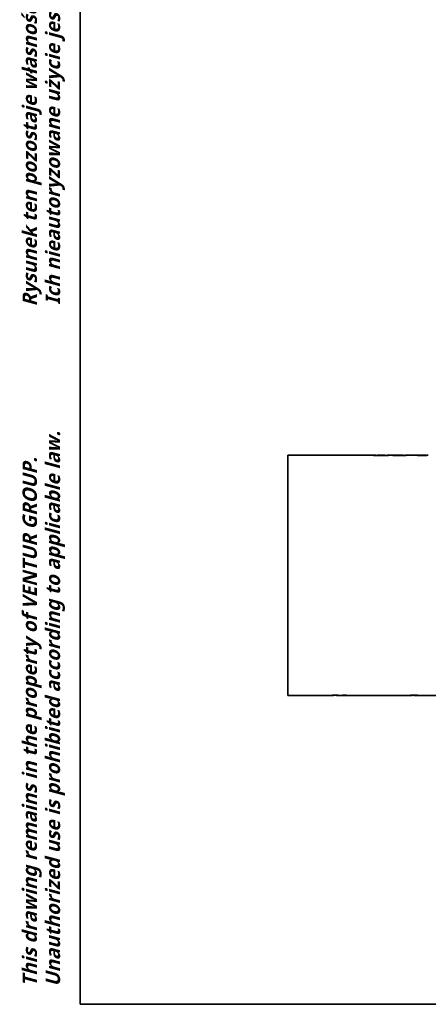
# Model space of a CAD drawing. Header units: millimetres. Extents: x 66 to 1674, y 20 to 1168.
# Tile 1 of 23: x 66 to 294, y 20 to 568. Entities that reach past the tile are written whole.
import ezdxf

# ---------------------------------------------------------------- set-up
doc = ezdxf.new("R2010")
doc.units = ezdxf.units.MM
doc.header["$LTSCALE"] = 4
for name, color, linetype, lineweight, true_color in [('Krawędzie widoczne(ISO)', 7, 'Continuous', 35, 0x262659), ('Symbole(ISO)', 7, 'Continuous', 25, 0x262659), ('Szkic(ISO)', 7, 'Continuous', 35, 0x262659)]:
    doc.layers.add(name, color=color, linetype=linetype, lineweight=lineweight, true_color=true_color)
doc.styles.add('1_5', font='txt')

# ---------------------------------------------------------------- blocks, each defined once
blk = doc.blocks.new('Ramki Ramka A3')
at = {"layer": 'Szkic(ISO)'}
for p, q in [((25, 5), (25, 292)), ((25, 5), (25, 292)), ((415, 5), (25, 5))]:
    blk.add_line(p, q, dxfattribs=at)
at = {"layer": 'Symbole(ISO)', "color": 7, "insert": (16.96, 7.46), "char_height": 2, "attachment_point": 1, "rotation": 90, "line_spacing_factor": 0.968047, "style": '1_5'}
blk.add_mtext('\\fTrebuchet MS|b1|i1;\\H2.0000;This drawing remains in the property of VENTUR GROUP.                               Rysunek ten pozostaje własnością VENTUR GROUP\\P\\fTrebuchet MS|b1|i1;\\H2.0000;Unauthorized use is prohibited according to applicable law.                          Ich nieautoryzowane użycie jest zabronione, zgodnie z obowiązującym prawem.', dxfattribs=at)

msp = doc.modelspace()

# ---------------------------------------------------------------- linework, layer by layer
at = {"layer": 'Krawędzie widoczne(ISO)'}
for p, q in [((215.577, 325.485), (215.577, 191.885)), ((215.577, 325.485), (263.08, 325.485)), ((265.375, 325.468), (265.375, 325.307)), ((265.541, 325.485), (269.229, 325.485)), ((267.883, 325.321), (267.883, 325.278)), ((271.502, 325.277), (268.079, 325.277)), ((270.219, 325.385), (270.219, 325.277)), ((270.219, 325.317), (270.334, 325.317)), ((270.334, 325.348), (270.334, 325.277)), ((271.444, 325.485), (276.638, 325.485)), ((276.339, 325.406), (276.339, 325.281)), ((276.731, 325.485), (276.731, 325.464)), ((281.371, 325.277), (277.213, 325.277)), ((278.022, 325.321), (278.022, 325.277)), ((278.787, 325.485), (279.364, 325.485)), ((278.831, 325.485), (278.831, 325.483)), ((279.076, 325.485), (279.076, 325.483)), ((279.198, 325.483), (279.198, 325.277)), ((279.321, 325.485), (279.321, 325.277)), ((280.358, 325.344), (280.358, 325.277)), ((280.383, 325.376), (280.383, 325.362)), ((281.518, 325.485), (288.041, 325.485)), ((289.157, 325.355), (289.157, 325.271)), ((290.119, 325.485), (292.103, 325.485)), ((215.577, 191.885), (240.973, 191.885)), ((240.364, 191.924), (243.723, 191.924)), ((241.024, 191.9), (241.024, 191.924)), ((242.716, 191.885), (245.519, 191.885)), ((243.658, 191.917), (243.658, 191.924)), ((246.03, 191.924), (248.239, 191.924)), ((246.082, 191.885), (261.006, 191.885)), ((246.573, 191.905), (246.573, 191.924)), ((247.775, 191.911), (247.775, 191.924)), ((248.239, 191.917), (248.239, 191.924)), ((262.096, 191.887), (262.096, 191.893)), ((262.224, 191.885), (284.409, 191.885)), ((262.279, 191.896), (262.599, 191.896)), ((283.893, 191.924), (287.808, 191.924)), ((284.788, 191.904), (284.788, 191.924)), ((286.182, 191.885), (298.096, 191.885)), ((287.73, 191.917), (287.73, 191.924))]:
    msp.add_line(p, q, dxfattribs=at)
for centre, major_axis, ratio, start_param, end_param in [((269.229, 258.685), (0, -66.8), 0.2877155, 3.0981183, 3.2116879), ((271.444, 258.685), (0, 66.8), 0.2875648, 0, 0.0488986), ((273.258, 258.685), (0, 66.8), 0.3333333, 0.0748776, 0.0789256), ((276.638, 258.685), (0, -66.8), 0.2938005, 3.1368654, 3.1415927), ((279.369, 258.685), (0, -66.8), 0.2874251, 3.1504784, 3.2118105), ((278.787, 258.685), (0, 66.8), 0.2876254, 6.2809041, 6.291886), ((281.116, 258.685), (1002, 0), 0.0666667, 1.5728329, 1.5730775), ((279.364, 258.685), (0, -66.8), 0.2857143, 3.0984855, 3.1438738), ((281.518, 258.685), (0, 66.8), 0.2875318, 0, 0.0523276), ((282.808, 258.685), (0, 66.8), 0.2727273, 0.0748776, 0.0789256), ((239.603, 258.685), (0, -66.8), 0.3333333, 0.030935, 0.0341656), ((240.973, 258.685), (0, -66.8), 0.0390625, 0, 0.0118509), ((242.716, 258.685), (0, 66.8), 0.0454545, 3.1074271, 3.152465), ((243.032, 258.685), (0, 66.8), 0.3030303, 3.1725277, 3.1757582), ((245.519, 258.685), (0, -66.8), 0.8594595, 0, 0.0027511), ((246.082, 258.685), (0, 66.8), 0.860509, 3.1366976, 3.1570641), ((245.131, 258.685), (0, -66.8), 0.3939394, 0.030935, 0.0341656), ((262.224, 258.685), (0, 66.8), 0.3130081, 3.13544, 3.1595105), ((283.201, 258.685), (0, -66.8), 0.3030303, 0.030935, 0.0341656), ((284.409, 258.685), (0, -66.8), 0.2869898, 0, 0.0126337), ((286.182, 258.685), (0, 66.8), 0.2844388, 3.1074271, 3.1542263), ((286.978, 258.685), (0, 66.8), 0.3636364, 3.1725277, 3.1757582)]:
    msp.add_ellipse(centre, major_axis=major_axis, ratio=ratio, start_param=start_param, end_param=end_param, dxfattribs=at)
for points in [[(262.981, 325.476), (262.981, 325.482), (263.01, 325.485), (263.08, 325.485)], [(292.103, 325.485), (292.132, 325.485), (292.16, 325.485), (292.188, 325.485)], [(261.006, 191.885), (261.189, 191.885), (261.586, 191.882), (262.279, 191.896)]]:
    msp.add_open_spline(points, degree=3, dxfattribs=at)
for points, knots in [([(268.079, 325.277), (267.474, 325.277), (266.846, 325.281), (265.67, 325.298), (265.084, 325.313), (264.377, 325.344), (264.224, 325.352), (263.773, 325.379), (263.516, 325.4), (263.218, 325.431), (263.135, 325.441), (263.01, 325.462), (262.981, 325.47), (262.981, 325.476)], [0, 0, 0, 0, 0.18136358, 0.18136358, 0.35904455, 0.35904455, 0.43357058, 0.43357058, 0.64123384, 0.64123384, 0.77088665, 0.77088665, 0.93034861, 0.93034861, 0.93034861, 0.93034861]), ([(263.08, 325.485), (263.091, 325.485), (263.103, 325.485), (263.204, 325.484), (263.34, 325.48), (263.536, 325.474)], [0.11030907, 0.11030907, 0.11030907, 0.11030907, 0.12748093, 0.12748093, 0.24326902, 0.24326902, 0.24326902, 0.24326902]), ([(263.536, 325.474), (263.805, 325.465), (264.11, 325.452), (264.714, 325.426), (264.994, 325.413), (265.325, 325.4), (265.35, 325.399), (265.375, 325.398)], [0, 0, 0, 0, 0.15976841, 0.15976841, 0.27779578, 0.27779578, 0.28737097, 0.28737097, 0.28737097, 0.28737097]), ([(265.541, 325.485), (265.496, 325.485), (265.46, 325.484), (265.394, 325.48), (265.375, 325.475), (265.375, 325.468)], [0.47124284, 0.47124284, 0.47124284, 0.47124284, 0.57992685, 0.57992685, 0.73359863, 0.73359863, 0.73359863, 0.73359863]), ([(265.375, 325.468), (265.375, 325.456), (265.443, 325.437), (265.741, 325.399), (265.88, 325.386), (266.224, 325.361), (266.44, 325.349), (266.69, 325.34)], [0, 0, 0, 0, 0.16048284, 0.16048284, 0.25922988, 0.25922988, 0.368618, 0.368618, 0.368618, 0.368618]), ([(266.69, 325.34), (266.853, 325.333), (267.031, 325.329), (267.432, 325.323), (267.66, 325.321), (267.883, 325.321)], [0, 0, 0, 0, 0.05652377, 0.05652377, 0.12352705, 0.12352705, 0.12352705, 0.12352705]), ([(270.064, 325.422), (270.106, 325.416), (270.149, 325.409), (270.201, 325.396), (270.219, 325.39), (270.219, 325.385)], [0, 0, 0, 0, 0.044493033, 0.044493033, 0.076894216, 0.076894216, 0.076894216, 0.076894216]), ([(270.505, 325.406), (270.457, 325.397), (270.412, 325.387), (270.354, 325.368), (270.334, 325.358), (270.334, 325.348)], [0, 0, 0, 0, 0.05512405, 0.05512405, 0.10130275, 0.10130275, 0.10130275, 0.10130275]), ([(270.334, 325.348), (270.334, 325.342), (270.346, 325.335), (270.406, 325.325), (270.441, 325.321), (270.54, 325.313), (270.59, 325.311), (270.734, 325.307), (270.86, 325.304), (271.175, 325.3), (271.397, 325.299), (271.592, 325.298)], [0, 0, 0, 0, 0.02940153, 0.02940153, 0.0501012, 0.0501012, 0.07231286, 0.07231286, 0.11692355, 0.11692355, 0.18816759, 0.18816759, 0.18816759, 0.18816759]), ([(273.986, 325.416), (273.986, 325.43), (274.046, 325.441), (274.24, 325.456), (274.332, 325.461), (274.556, 325.469), (274.69, 325.472), (274.835, 325.474)], [0, 0, 0, 0, 0.09407805, 0.09407805, 0.14982513, 0.14982513, 0.2105889, 0.2105889, 0.2105889, 0.2105889]), ([(277.213, 325.277), (276.478, 325.277), (275.792, 325.284), (274.975, 325.309), (274.767, 325.319), (274.394, 325.344), (274.245, 325.358), (274.033, 325.388), (273.986, 325.402), (273.986, 325.416)], [0, 0, 0, 0, 0.22055035, 0.22055035, 0.34016062, 0.34016062, 0.46274755, 0.46274755, 0.59583778, 0.59583778, 0.59583778, 0.59583778]), ([(274.835, 325.474), (275.007, 325.477), (275.224, 325.479), (275.832, 325.483), (276.303, 325.484), (276.731, 325.485)], [0, 0, 0, 0, 0.07158518, 0.07158518, 0.20559899, 0.20559899, 0.20559899, 0.20559899]), ([(278.773, 325.483), (278.446, 325.483), (278.125, 325.483), (277.556, 325.48), (277.322, 325.478), (276.923, 325.471), (276.724, 325.466), (276.49, 325.449), (276.431, 325.442), (276.355, 325.426), (276.339, 325.417), (276.339, 325.406)], [0, 0, 0, 0, 0.09822762, 0.09822762, 0.18458172, 0.18458172, 0.26495267, 0.26495267, 0.31070755, 0.31070755, 0.35661152, 0.35661152, 0.35661152, 0.35661152]), ([(276.339, 325.406), (276.339, 325.395), (276.366, 325.383), (276.5, 325.362), (276.578, 325.354), (276.748, 325.342), (276.855, 325.336), (277.114, 325.327), (277.215, 325.324), (277.435, 325.321), (277.553, 325.32), (277.67, 325.32)], [0, 0, 0, 0, 0.06749758, 0.06749758, 0.11405146, 0.11405146, 0.14155014, 0.14155014, 0.15778177, 0.15778177, 0.17557522, 0.17557522, 0.17557522, 0.17557522]), ([(277.67, 325.32), (277.724, 325.32), (277.779, 325.32), (277.895, 325.32), (277.959, 325.321), (278.022, 325.321)], [0, 0, 0, 0, 0.01598149, 0.01598149, 0.034862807, 0.034862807, 0.034862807, 0.034862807]), ([(279.198, 325.483), (279.121, 325.483), (279.042, 325.483), (278.902, 325.483), (278.837, 325.483), (278.773, 325.483)], [0, 0, 0, 0, 0.023082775, 0.023082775, 0.041995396, 0.041995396, 0.041995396, 0.041995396]), ([(279.076, 325.485), (279.108, 325.485), (279.146, 325.485), (279.224, 325.485), (279.275, 325.485), (279.321, 325.485)], [0, 0, 0, 0, 0.009725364, 0.009725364, 0.023799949, 0.023799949, 0.023799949, 0.023799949]), ([(280.187, 325.423), (280.24, 325.416), (280.293, 325.407), (280.36, 325.391), (280.383, 325.383), (280.383, 325.376)], [0, 0, 0, 0, 0.054605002, 0.054605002, 0.096558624, 0.096558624, 0.096558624, 0.096558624]), ([(280.514, 325.394), (280.47, 325.386), (280.429, 325.377), (280.377, 325.361), (280.358, 325.352), (280.358, 325.344)], [0, 0, 0, 0, 0.047311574, 0.047311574, 0.084446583, 0.084446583, 0.084446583, 0.084446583]), ([(280.358, 325.344), (280.358, 325.338), (280.37, 325.333), (280.426, 325.323), (280.461, 325.319), (280.556, 325.312), (280.607, 325.31), (280.838, 325.303), (281.109, 325.3), (281.445, 325.298)], [0, 0, 0, 0, 0.02543522, 0.02543522, 0.04516827, 0.04516827, 0.06610005, 0.06610005, 0.12330033, 0.12330033, 0.12330033, 0.12330033]), ([(287.695, 325.436), (287.695, 325.456), (287.743, 325.471), (287.886, 325.483), (287.958, 325.485), (288.041, 325.485)], [0, 0, 0, 0, 0.16041109, 0.16041109, 0.25996519, 0.25996519, 0.25996519, 0.25996519]), ([(289.876, 325.261), (289.61, 325.261), (289.35, 325.265), (288.961, 325.278), (288.764, 325.286), (288.349, 325.315), (288.188, 325.33), (287.985, 325.357), (287.937, 325.366), (287.771, 325.396), (287.695, 325.418), (287.695, 325.436)], [0, 0, 0, 0, 0.07984392, 0.07984392, 0.12646826, 0.12646826, 0.17129849, 0.17129849, 0.20103324, 0.20103324, 0.34431858, 0.34431858, 0.34431858, 0.34431858]), ([(288.041, 325.485), (288.054, 325.485), (288.068, 325.485), (288.208, 325.484), (288.361, 325.478), (288.746, 325.459), (289.002, 325.441), (289.313, 325.421)], [0.25996519, 0.25996519, 0.25996519, 0.25996519, 0.27637722, 0.27637722, 0.41977084, 0.41977084, 0.57456505, 0.57456505, 0.57456505, 0.57456505]), ([(289.566, 325.458), (289.456, 325.447), (289.352, 325.431), (289.212, 325.397), (289.157, 325.377), (289.157, 325.355)], [0, 0, 0, 0, 0.12045322, 0.12045322, 0.22399494, 0.22399494, 0.22399494, 0.22399494]), ([(289.157, 325.355), (289.157, 325.347), (289.174, 325.339), (289.264, 325.323), (289.324, 325.318), (289.427, 325.31), (289.497, 325.306), (289.615, 325.303), (289.655, 325.302), (289.74, 325.3), (289.783, 325.3), (289.827, 325.3)], [0, 0, 0, 0, 0.03785753, 0.03785753, 0.07476698, 0.07476698, 0.12643635, 0.12643635, 0.15152098, 0.15152098, 0.17754008, 0.17754008, 0.17754008, 0.17754008]), ([(290.119, 325.485), (290.105, 325.485), (290.091, 325.485), (289.989, 325.485), (289.902, 325.482), (289.732, 325.473), (289.649, 325.466), (289.566, 325.458)], [0.3272376, 0.3272376, 0.3272376, 0.3272376, 0.34207193, 0.34207193, 0.43393637, 0.43393637, 0.5233555, 0.5233555, 0.5233555, 0.5233555]), ([(289.827, 325.3), (289.938, 325.3), (290.048, 325.301), (290.223, 325.306), (290.297, 325.31), (290.479, 325.323), (290.565, 325.329), (290.801, 325.359), (290.934, 325.381), (291.036, 325.396)], [0, 0, 0, 0, 0.03312277, 0.03312277, 0.05674335, 0.05674335, 0.08077464, 0.08077464, 0.10915413, 0.10915413, 0.10915413, 0.10915413]), ([(293.781, 325.473), (293.639, 325.465), (293.475, 325.454), (292.933, 325.413), (292.573, 325.384), (291.665, 325.316), (291.284, 325.295), (290.88, 325.278), (290.662, 325.271), (290.251, 325.263), (290.065, 325.261), (289.876, 325.261)], [0, 0, 0, 0, 0.127424, 0.127424, 0.3674972, 0.3674972, 0.7761183, 0.7761183, 1.2021852, 1.2021852, 1.5454503, 1.5454503, 1.5454503, 1.5454503]), ([(291.036, 325.396), (291.187, 325.419), (291.333, 325.438), (291.61, 325.466), (291.743, 325.475), (291.95, 325.484), (292.027, 325.485), (292.103, 325.485)], [0, 0, 0, 0, 0.13990371, 0.13990371, 0.27637058, 0.27637058, 0.35871324, 0.35871324, 0.35871324, 0.35871324]), ([(292.188, 325.485), (292.324, 325.483), (292.458, 325.475), (292.667, 325.456), (292.74, 325.446), (292.776, 325.439)], [0, 0, 0, 0, 0.1473859, 0.1473859, 0.25757663, 0.25757663, 0.25757663, 0.25757663]), ([(292.776, 325.439), (292.818, 325.432), (292.854, 325.423), (292.882, 325.412), (292.885, 325.41), (292.889, 325.409)], [0, 0, 0, 0, 0.063089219, 0.063089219, 0.072138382, 0.072138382, 0.072138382, 0.072138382]), ([(241.024, 191.9), (241.024, 191.902), (241.012, 191.905), (240.957, 191.909), (240.926, 191.91), (240.856, 191.912), (240.814, 191.913), (240.619, 191.916), (240.462, 191.917), (240.292, 191.917)], [0, 0, 0, 0, 0.029694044, 0.029694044, 0.048692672, 0.048692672, 0.06069679, 0.06069679, 0.079737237, 0.079737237, 0.079737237, 0.079737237]), ([(241.004, 191.89), (241.009, 191.892), (241.014, 191.894), (241.022, 191.898), (241.024, 191.9), (241.024, 191.9)], [0, 0, 0, 0, 0.045916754, 0.045916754, 0.075366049, 0.075366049, 0.075366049, 0.075366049]), ([(243.658, 191.917), (243.53, 191.917), (243.401, 191.917), (243.195, 191.914), (243.117, 191.913), (242.988, 191.909), (242.942, 191.908), (242.807, 191.9), (242.764, 191.893), (242.749, 191.889)], [0, 0, 0, 0, 0.0382483, 0.0382483, 0.06639284, 0.06639284, 0.09206138, 0.09206138, 0.15116177, 0.15116177, 0.15116177, 0.15116177]), ([(245.677, 191.886), (245.99, 191.887), (246.311, 191.892), (246.442, 191.896), (246.499, 191.898), (246.558, 191.902), (246.573, 191.903), (246.573, 191.905)], [0, 0, 0, 0, 0.14282043, 0.14282043, 0.16066302, 0.16066302, 0.17096109, 0.17096109, 0.17096109, 0.17096109]), ([(246.573, 191.905), (246.573, 191.906), (246.565, 191.907), (246.532, 191.909), (246.507, 191.91), (246.431, 191.913), (246.381, 191.914), (246.217, 191.916), (246.079, 191.917), (245.945, 191.917)], [0, 0, 0, 0, 0.012788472, 0.012788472, 0.025855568, 0.025855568, 0.045951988, 0.045951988, 0.082984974, 0.082984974, 0.082984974, 0.082984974]), ([(247.775, 191.911), (247.672, 191.909), (247.551, 191.906), (247.287, 191.9), (247.118, 191.896), (246.971, 191.893)], [0, 0, 0, 0, 0.038620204, 0.038620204, 0.095336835, 0.095336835, 0.095336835, 0.095336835]), ([(248.239, 191.917), (248.151, 191.917), (248.063, 191.916), (247.907, 191.914), (247.838, 191.913), (247.775, 191.911)], [0, 0, 0, 0, 0.027336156, 0.027336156, 0.051113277, 0.051113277, 0.051113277, 0.051113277]), ([(284.788, 191.904), (284.788, 191.905), (284.779, 191.906), (284.737, 191.909), (284.709, 191.91), (284.621, 191.913), (284.57, 191.913), (284.362, 191.916), (284.061, 191.917), (283.828, 191.917)], [0, 0, 0, 0, 0.01817234, 0.01817234, 0.03358083, 0.03358083, 0.05534909, 0.05534909, 0.1694559, 0.1694559, 0.1694559, 0.1694559]), ([(284.651, 191.891), (284.69, 191.892), (284.728, 191.895), (284.772, 191.899), (284.788, 191.901), (284.788, 191.904)], [0, 0, 0, 0, 0.041355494, 0.041355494, 0.06995545, 0.06995545, 0.06995545, 0.06995545]), ([(287.73, 191.917), (287.548, 191.917), (287.358, 191.917), (287.045, 191.913), (286.955, 191.911), (286.829, 191.908), (286.768, 191.906), (286.595, 191.899), (286.498, 191.894), (286.422, 191.891)], [0, 0, 0, 0, 0.05437574, 0.05437574, 0.09990071, 0.09990071, 0.16057011, 0.16057011, 0.31029582, 0.31029582, 0.31029582, 0.31029582])]:
    msp.add_open_spline(points, degree=3, knots=knots, dxfattribs=at)

# ---------------------------------------------------------------- block references
at = {"xscale": 4, "yscale": 4, "zscale": 4}
msp.add_blockref('Ramki Ramka A3', (0, 0), dxfattribs=at)

doc.saveas('drawing.dxf')
